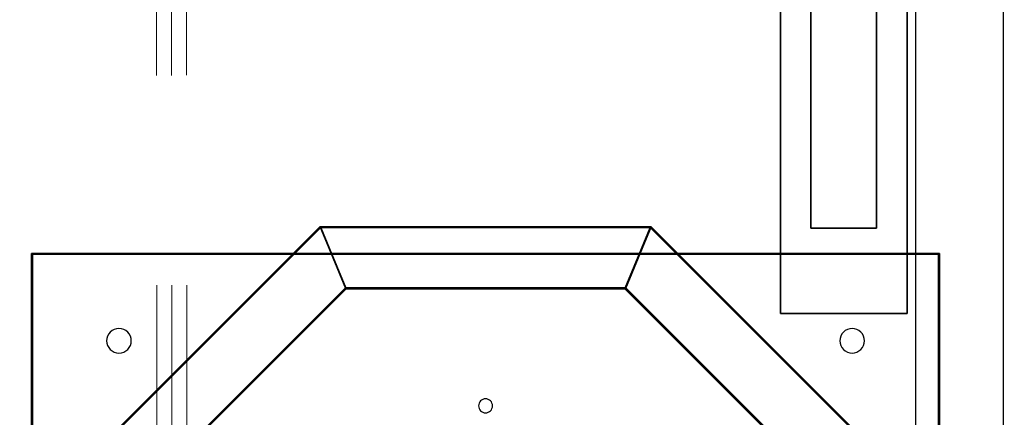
# Model space of a CAD drawing. Header units: millimetres. Extents: x -70539 to 23478, y -51814 to 44720.
# Tile 235 of 256: x -33366 to -32239, y 21504 to 21959. Entities that reach past the tile are written whole.
import ezdxf
from ezdxf import colors
from ezdxf.entities.mleader import LeaderData, LeaderLine
from ezdxf.math import Vec2, Vec3

# ---------------------------------------------------------------- set-up
doc = ezdxf.new("R2010")
doc.units = ezdxf.units.MM
doc.linetypes.add('A.01 RZUT PARTERU$0$Przerywana', pattern=[48, 24, -24])
doc.layers.add('A.01 RZUT PARTERU$0$00 - SUFIT Z BLACHY_Nr_pióra__95', color=7, linetype='Continuous', lineweight=13, true_color=0x7c7c7c)
doc.layers.add('DLX_LUM', color=1, linetype='Continuous', true_color=0xff0000)
doc.layers.add('IS_Wentylacja_Opis', color=5, linetype='Continuous', lineweight=13)
doc.layers.add('XREF', color=8, linetype='Continuous', lineweight=9)
doc.layers.add('WM_urządzenia', color=6, linetype='Continuous')
doc.styles.get("Standard").update_dxf_attribs({"font": 'arial.ttf'})

# ---------------------------------------------------------------- blocks, each defined once
blk = doc.blocks.new('QMODEL_9fe9ba68_e395_459a_b4eb_8e655886be56')
at = {"color": 254}
for points, invisible_edges in [([(-189.5, 550, -306), (-189.5, 550, 394), (-550, 189.5, 394), (-550, 189.5, -306)], 1), ([(-189.5, 549, -306), (-189.5, 550, -306), (-550, 189.5, -306)], 15), ([(-189.5, 549, 394), (-189.5, 550, 394), (-550, 189.5, 394)], 15), ([(-549, 189.5, -306), (-189.5, 549, -306), (-550, 189.5, -306)], 15), ([(-549, 189.5, 394), (-189.5, 549, 394), (-550, 189.5, 394)], 15), ([(-189.5, 549, -306), (-189.5, 549, 394), (-549, 189.5, 394), (-549, 189.5, -306)], 1), ([(189.5, 550, -306), (189.5, 550, 394), (-189.5, 550, 394), (-189.5, 550, -306)], 1), ([(189.155455, 549, -306), (189.5, 550, -306), (-189.5, 550, -306)], 15), ([(-189.5, 550, -306), (-189.5, 549, -306), (189.155455, 549, -306)], 15), ([(189.155455, 549, 394), (189.5, 550, 394), (-189.5, 550, 394)], 15), ([(-189.5, 550, 394), (-189.5, 549, 394), (189.155455, 549, 394)], 15), ([(189.5, 549, -306), (189.5, 549, 394), (-189.5, 549, 394), (-189.5, 549, -306)], 1), ([(189.5, 550, -306), (189.155455, 549, -306), (189.5, 549, -306)], 15), ([(189.5, 550, 394), (189.155455, 549, 394), (189.5, 549, 394)], 15), ([(550, 189.5, -306), (550, 189.5, 394), (189.5, 550, 394), (189.5, 550, -306)], 1), ([(549, 189.5, -306), (550, 189.5, -306), (189.5, 550, -306)], 15), ([(189.5, 549, -306), (549, 189.5, -306), (189.5, 550, -306)], 15), ([(549, 189.5, 394), (550, 189.5, 394), (189.5, 550, 394)], 15), ([(189.5, 549, 394), (549, 189.5, 394), (189.5, 550, 394)], 15), ([(549, 189.5, -306), (549, 189.5, 394), (189.5, 549, 394), (189.5, 549, -306)], 1), ([(-160, 480, -446), (-160, 480, -406), (-480, 160, -406), (-480, 160, -446)], 1), ([(-160, 479, -446), (-160, 480, -446), (-480, 160, -446)], 15), ([(-160, 479, -406), (-160, 480, -406), (-480, 160, -406)], 15), ([(-479, 160, -446), (-160, 479, -446), (-480, 160, -446)], 15), ([(-479, 160, -406), (-160, 479, -406), (-480, 160, -406)], 15), ([(-160, 479, -446), (-160, 479, -406), (-479, 160, -406), (-479, 160, -446)], 1), ([(160, 480, -446), (160, 480, -406), (-160, 480, -406), (-160, 480, -446)], 1), ([(159.666667, 479, -446), (160, 480, -446), (-160, 480, -446)], 15), ([(-160, 480, -446), (-160, 479, -446), (159.666667, 479, -446)], 15), ([(159.666667, 479, -406), (160, 480, -406), (-160, 480, -406)], 15), ([(-160, 480, -406), (-160, 479, -406), (159.666667, 479, -406)], 15), ([(160, 479, -446), (160, 479, -406), (-160, 479, -406), (-160, 479, -446)], 1), ([(160, 480, -446), (159.666667, 479, -446), (160, 479, -446)], 15), ([(160, 480, -406), (159.666667, 479, -406), (160, 479, -406)], 15), ([(480, 160, -446), (480, 160, -406), (160, 480, -406), (160, 480, -446)], 1), ([(479, 160, -446), (480, 160, -446), (160, 480, -446)], 15), ([(160, 479, -446), (479, 160, -446), (160, 480, -446)], 15), ([(479, 160, -406), (480, 160, -406), (160, 480, -406)], 15), ([(160, 479, -406), (479, 160, -406), (160, 480, -406)], 15), ([(479, 160, -446), (479, 160, -406), (160, 479, -406), (160, 479, -446)], 1)]:
    blk.add_3dface(points, dxfattribs=dict(at, invisible_edges=invisible_edges))
at = {"color": 253}
for points, invisible_edges in [([(-519.5, -519.5, -486), (-519.5, -519.5, -448), (-519.5, 519.5, -448), (-519.5, 519.5, -486)], 1), ([(-519.5, 519.5, -486), (-519.5, 519.5, -448), (519.5, 519.5, -448), (519.5, 519.5, -486)], 1), ([(518.5, 518.5, -486), (519.5, 519.5, -486), (-519.5, 519.5, -486)], 15), ([(-519.5, 519.5, -486), (-518.5, 518.5, -486), (518.5, 518.5, -486)], 15), ([(-518.5, 518.5, -486), (-519.5, 519.5, -486), (-519.5, -519.5, -486)], 15), ([(518.5, 518.5, -448), (519.5, 519.5, -448), (-519.5, 519.5, -448)], 15), ([(-519.5, 519.5, -448), (-518.5, 518.5, -448), (518.5, 518.5, -448)], 15), ([(-518.5, 518.5, -448), (-519.5, 519.5, -448), (-519.5, -519.5, -448)], 15), ([(-519.5, -519.5, -446), (-519.5, -519.5, -448), (-519.5, 519.5, -448), (-519.5, 519.5, -446)], 1), ([(-519.5, 519.5, -446), (-519.5, 519.5, -448), (519.5, 519.5, -448), (519.5, 519.5, -446)], 1), ([(-308.947363, -61.453451, -446), (-519.5, -519.5, -446), (-519.5, 519.5, -446)], 15), ([(-315, 0, -446), (-308.947363, -61.453451, -446), (-519.5, 519.5, -446)], 15), ([(-308.947363, 61.453451, -446), (-315, 0, -446), (-519.5, 519.5, -446)], 15), ([(-291.022053, 120.545281, -446), (-308.947363, 61.453451, -446), (-519.5, 519.5, -446)], 15), ([(-261.912928, 175.004623, -446), (-291.022053, 120.545281, -446), (-519.5, 519.5, -446)], 15), ([(-222.738636, 222.738636, -446), (-261.912928, 175.004623, -446), (-519.5, 519.5, -446)], 15), ([(-175.004623, 261.912928, -446), (-222.738636, 222.738636, -446), (-519.5, 519.5, -446)], 15), ([(-120.545281, 291.022053, -446), (-175.004623, 261.912928, -446), (-519.5, 519.5, -446)], 15), ([(-61.453451, 308.947363, -446), (-120.545281, 291.022053, -446), (-519.5, 519.5, -446)], 15), ([(-61.453451, 308.947363, -446), (-519.5, 519.5, -446), (519.5, 519.5, -446)], 15), ([(-308.947363, -61.453451, -448), (-519.5, -519.5, -448), (-519.5, 519.5, -448)], 15), ([(-315, 0, -448), (-308.947363, -61.453451, -448), (-519.5, 519.5, -448)], 15), ([(-308.947363, 61.453451, -448), (-315, 0, -448), (-519.5, 519.5, -448)], 15), ([(-291.022053, 120.545281, -448), (-308.947363, 61.453451, -448), (-519.5, 519.5, -448)], 15), ([(-261.912928, 175.004623, -448), (-291.022053, 120.545281, -448), (-519.5, 519.5, -448)], 15), ([(-222.738636, 222.738636, -448), (-261.912928, 175.004623, -448), (-519.5, 519.5, -448)], 15), ([(-175.004623, 261.912928, -448), (-222.738636, 222.738636, -448), (-519.5, 519.5, -448)], 15), ([(-120.545281, 291.022053, -448), (-175.004623, 261.912928, -448), (-519.5, 519.5, -448)], 15), ([(-61.453451, 308.947363, -448), (-120.545281, 291.022053, -448), (-519.5, 519.5, -448)], 15), ([(-61.453451, 308.947363, -448), (-519.5, 519.5, -448), (519.5, 519.5, -448)], 15), ([(-518.5, -518.5, -486), (-518.5, 518.5, -486), (-519.5, -519.5, -486)], 15), ([(-518.5, -518.5, -448), (-518.5, 518.5, -448), (-519.5, -519.5, -448)], 15), ([(-518.5, -518.5, -486), (-518.5, -518.5, -448), (-518.5, 518.5, -448), (-518.5, 518.5, -486)], 1), ([(-518.5, 518.5, -486), (-518.5, 518.5, -448), (518.5, 518.5, -448), (518.5, 518.5, -486)], 1), ([(0, 315, -446), (-61.453451, 308.947363, -446), (519.5, 519.5, -446)], 15), ([(0, 315, -448), (-61.453451, 308.947363, -448), (519.5, 519.5, -448)], 15), ([(61.453451, 308.947363, -446), (0, 315, -446), (519.5, 519.5, -446)], 15), ([(61.453451, 308.947363, -448), (0, 315, -448), (519.5, 519.5, -448)], 15), ([(120.545281, 291.022053, -446), (61.453451, 308.947363, -446), (519.5, 519.5, -446)], 15), ([(120.545281, 291.022053, -448), (61.453451, 308.947363, -448), (519.5, 519.5, -448)], 15), ([(175.004623, 261.912928, -446), (120.545281, 291.022053, -446), (519.5, 519.5, -446)], 15), ([(175.004623, 261.912928, -448), (120.545281, 291.022053, -448), (519.5, 519.5, -448)], 15), ([(519.5, 519.5, -446), (222.738636, 222.738636, -446), (175.004623, 261.912928, -446)], 15), ([(519.5, 519.5, -448), (222.738636, 222.738636, -448), (175.004623, 261.912928, -448)], 15), ([(261.912928, 175.004623, -446), (222.738636, 222.738636, -446), (519.5, 519.5, -446)], 15), ([(261.912928, 175.004623, -448), (222.738636, 222.738636, -448), (519.5, 519.5, -448)], 15), ([(291.022053, 120.545281, -446), (261.912928, 175.004623, -446), (519.5, 519.5, -446)], 15), ([(291.022053, 120.545281, -448), (261.912928, 175.004623, -448), (519.5, 519.5, -448)], 15), ([(308.947363, 61.453451, -446), (291.022053, 120.545281, -446), (519.5, 519.5, -446)], 15), ([(308.947363, 61.453451, -448), (291.022053, 120.545281, -448), (519.5, 519.5, -448)], 15), ([(308.947363, 61.453451, -446), (519.5, 519.5, -446), (519.5, -519.5, -446)], 15), ([(308.947363, 61.453451, -448), (519.5, 519.5, -448), (519.5, -519.5, -448)], 15), ([(518.5, -518.5, -486), (519.5, -519.5, -486), (519.5, 519.5, -486)], 15), ([(518.5, 518.5, -486), (518.5, -518.5, -486), (519.5, 519.5, -486)], 15), ([(518.5, -518.5, -448), (519.5, -519.5, -448), (519.5, 519.5, -448)], 15), ([(518.5, 518.5, -448), (518.5, -518.5, -448), (519.5, 519.5, -448)], 15), ([(518.5, 518.5, -486), (518.5, 518.5, -448), (518.5, -518.5, -448), (518.5, -518.5, -486)], 1), ([(519.5, 519.5, -486), (519.5, 519.5, -448), (519.5, -519.5, -448), (519.5, -519.5, -486)], 1), ([(519.5, 519.5, -446), (519.5, 519.5, -448), (519.5, -519.5, -448), (519.5, -519.5, -446)], 1)]:
    blk.add_3dface(points, dxfattribs=dict(at, invisible_edges=invisible_edges))
at = {"color": 7, "invisible_edges": 14}
for points in [[(-429.470206, 429.470206, -448.1), (-431.223722, 427.33354, -448.1), (-419.5, 419.5, -448.1)], [(-427.33354, 431.223722, -448.1), (-429.470206, 429.470206, -448.1), (-419.5, 419.5, -448.1)], [(-424.895837, 432.526702, -448.1), (-427.33354, 431.223722, -448.1), (-419.5, 419.5, -448.1)], [(-422.250774, 433.329073, -448.1), (-424.895837, 432.526702, -448.1), (-419.5, 419.5, -448.1)], [(-419.5, 433.6, -448.1), (-422.250774, 433.329073, -448.1), (-419.5, 419.5, -448.1)], [(-416.749226, 433.329073, -448.1), (-419.5, 433.6, -448.1), (-419.5, 419.5, -448.1)], [(-414.104163, 432.526702, -448.1), (-416.749226, 433.329073, -448.1), (-419.5, 419.5, -448.1)], [(-411.66646, 431.223722, -448.1), (-414.104163, 432.526702, -448.1), (-419.5, 419.5, -448.1)], [(-409.529794, 429.470206, -448.1), (-411.66646, 431.223722, -448.1), (-419.5, 419.5, -448.1)], [(-407.776278, 427.33354, -448.1), (-409.529794, 429.470206, -448.1), (-419.5, 419.5, -448.1)], [(409.529794, 429.470206, -448.1), (407.776278, 427.33354, -448.1), (419.5, 419.5, -448.1)], [(411.66646, 431.223722, -448.1), (409.529794, 429.470206, -448.1), (419.5, 419.5, -448.1)], [(414.104163, 432.526702, -448.1), (411.66646, 431.223722, -448.1), (419.5, 419.5, -448.1)], [(416.749226, 433.329073, -448.1), (414.104163, 432.526702, -448.1), (419.5, 419.5, -448.1)], [(419.5, 433.6, -448.1), (416.749226, 433.329073, -448.1), (419.5, 419.5, -448.1)], [(422.250774, 433.329073, -448.1), (419.5, 433.6, -448.1), (419.5, 419.5, -448.1)], [(424.895837, 432.526702, -448.1), (422.250774, 433.329073, -448.1), (419.5, 419.5, -448.1)], [(427.33354, 431.223722, -448.1), (424.895837, 432.526702, -448.1), (419.5, 419.5, -448.1)], [(429.470206, 429.470206, -448.1), (427.33354, 431.223722, -448.1), (419.5, 419.5, -448.1)], [(431.223722, 427.33354, -448.1), (429.470206, 429.470206, -448.1), (419.5, 419.5, -448.1)], [(-433.329073, 422.250774, -448.1), (-433.6, 419.5, -448.1), (-419.5, 419.5, -448.1)], [(-433.6, 419.5, -448.1), (-433.329073, 416.749226, -448.1), (-419.5, 419.5, -448.1)], [(-432.526702, 424.895837, -448.1), (-433.329073, 422.250774, -448.1), (-419.5, 419.5, -448.1)], [(-433.329073, 416.749226, -448.1), (-432.526702, 414.104163, -448.1), (-419.5, 419.5, -448.1)], [(-431.223722, 427.33354, -448.1), (-432.526702, 424.895837, -448.1), (-419.5, 419.5, -448.1)], [(-432.526702, 414.104163, -448.1), (-431.223722, 411.66646, -448.1), (-419.5, 419.5, -448.1)], [(-431.223722, 411.66646, -448.1), (-429.470206, 409.529794, -448.1), (-419.5, 419.5, -448.1)], [(-429.470206, 409.529794, -448.1), (-427.33354, 407.776278, -448.1), (-419.5, 419.5, -448.1)], [(-427.33354, 407.776278, -448.1), (-424.895837, 406.473298, -448.1), (-419.5, 419.5, -448.1)], [(-424.895837, 406.473298, -448.1), (-422.250774, 405.670927, -448.1), (-419.5, 419.5, -448.1)], [(-422.250774, 405.670927, -448.1), (-419.5, 405.4, -448.1), (-419.5, 419.5, -448.1)], [(-406.473298, 424.895837, -448.1), (-407.776278, 427.33354, -448.1), (-419.5, 419.5, -448.1)], [(-405.670927, 422.250774, -448.1), (-406.473298, 424.895837, -448.1), (-419.5, 419.5, -448.1)], [(-405.4, 419.5, -448.1), (-405.670927, 422.250774, -448.1), (-419.5, 419.5, -448.1)], [(-419.5, 405.4, -448.1), (-416.749226, 405.670927, -448.1), (-419.5, 419.5, -448.1)], [(-416.749226, 405.670927, -448.1), (-414.104163, 406.473298, -448.1), (-419.5, 419.5, -448.1)], [(-414.104163, 406.473298, -448.1), (-411.66646, 407.776278, -448.1), (-419.5, 419.5, -448.1)], [(-411.66646, 407.776278, -448.1), (-409.529794, 409.529794, -448.1), (-419.5, 419.5, -448.1)], [(-409.529794, 409.529794, -448.1), (-407.776278, 411.66646, -448.1), (-419.5, 419.5, -448.1)], [(-407.776278, 411.66646, -448.1), (-406.473298, 414.104163, -448.1), (-419.5, 419.5, -448.1)], [(-406.473298, 414.104163, -448.1), (-405.670927, 416.749226, -448.1), (-419.5, 419.5, -448.1)], [(-405.670927, 416.749226, -448.1), (-405.4, 419.5, -448.1), (-419.5, 419.5, -448.1)], [(405.670927, 422.250774, -448.1), (405.4, 419.5, -448.1), (419.5, 419.5, -448.1)], [(405.4, 419.5, -448.1), (405.670927, 416.749226, -448.1), (419.5, 419.5, -448.1)], [(406.473298, 424.895837, -448.1), (405.670927, 422.250774, -448.1), (419.5, 419.5, -448.1)], [(405.670927, 416.749226, -448.1), (406.473298, 414.104163, -448.1), (419.5, 419.5, -448.1)], [(407.776278, 427.33354, -448.1), (406.473298, 424.895837, -448.1), (419.5, 419.5, -448.1)], [(406.473298, 414.104163, -448.1), (407.776278, 411.66646, -448.1), (419.5, 419.5, -448.1)], [(407.776278, 411.66646, -448.1), (409.529794, 409.529794, -448.1), (419.5, 419.5, -448.1)], [(409.529794, 409.529794, -448.1), (411.66646, 407.776278, -448.1), (419.5, 419.5, -448.1)], [(411.66646, 407.776278, -448.1), (414.104163, 406.473298, -448.1), (419.5, 419.5, -448.1)], [(414.104163, 406.473298, -448.1), (416.749226, 405.670927, -448.1), (419.5, 419.5, -448.1)], [(416.749226, 405.670927, -448.1), (419.5, 405.4, -448.1), (419.5, 419.5, -448.1)], [(432.526702, 424.895837, -448.1), (431.223722, 427.33354, -448.1), (419.5, 419.5, -448.1)], [(433.329073, 422.250774, -448.1), (432.526702, 424.895837, -448.1), (419.5, 419.5, -448.1)], [(433.6, 419.5, -448.1), (433.329073, 422.250774, -448.1), (419.5, 419.5, -448.1)], [(419.5, 405.4, -448.1), (422.250774, 405.670927, -448.1), (419.5, 419.5, -448.1)], [(422.250774, 405.670927, -448.1), (424.895837, 406.473298, -448.1), (419.5, 419.5, -448.1)], [(424.895837, 406.473298, -448.1), (427.33354, 407.776278, -448.1), (419.5, 419.5, -448.1)], [(427.33354, 407.776278, -448.1), (429.470206, 409.529794, -448.1), (419.5, 419.5, -448.1)], [(429.470206, 409.529794, -448.1), (431.223722, 411.66646, -448.1), (419.5, 419.5, -448.1)], [(431.223722, 411.66646, -448.1), (432.526702, 414.104163, -448.1), (419.5, 419.5, -448.1)], [(432.526702, 414.104163, -448.1), (433.329073, 416.749226, -448.1), (419.5, 419.5, -448.1)], [(433.329073, 416.749226, -448.1), (433.6, 419.5, -448.1), (419.5, 419.5, -448.1)], [(-6.651757, 349.444562, -448.1), (-7.391036, 348.061467, -448.1), (0, 345, -448.1)], [(-5.656854, 350.656854, -448.1), (-6.651757, 349.444562, -448.1), (0, 345, -448.1)], [(-4.444562, 351.651757, -448.1), (-5.656854, 350.656854, -448.1), (0, 345, -448.1)], [(-3.061467, 352.391036, -448.1), (-4.444562, 351.651757, -448.1), (0, 345, -448.1)], [(-1.560723, 352.846282, -448.1), (-3.061467, 352.391036, -448.1), (0, 345, -448.1)], [(0, 353, -448.1), (-1.560723, 352.846282, -448.1), (0, 345, -448.1)], [(1.560723, 352.846282, -448.1), (0, 353, -448.1), (0, 345, -448.1)], [(3.061467, 352.391036, -448.1), (1.560723, 352.846282, -448.1), (0, 345, -448.1)], [(4.444562, 351.651757, -448.1), (3.061467, 352.391036, -448.1), (0, 345, -448.1)], [(5.656854, 350.656854, -448.1), (4.444562, 351.651757, -448.1), (0, 345, -448.1)], [(6.651757, 349.444562, -448.1), (5.656854, 350.656854, -448.1), (0, 345, -448.1)], [(7.391036, 348.061467, -448.1), (6.651757, 349.444562, -448.1), (0, 345, -448.1)], [(-7.846282, 346.560723, -448.1), (-8, 345, -448.1), (0, 345, -448.1)], [(-8, 345, -448.1), (-7.846282, 343.439277, -448.1), (0, 345, -448.1)], [(-7.391036, 348.061467, -448.1), (-7.846282, 346.560723, -448.1), (0, 345, -448.1)], [(-7.846282, 343.439277, -448.1), (-7.391036, 341.938533, -448.1), (0, 345, -448.1)], [(-7.391036, 341.938533, -448.1), (-6.651757, 340.555438, -448.1), (0, 345, -448.1)], [(-6.651757, 340.555438, -448.1), (-5.656854, 339.343146, -448.1), (0, 345, -448.1)], [(-5.656854, 339.343146, -448.1), (-4.444562, 338.348243, -448.1), (0, 345, -448.1)], [(-4.444562, 338.348243, -448.1), (-3.061467, 337.608964, -448.1), (0, 345, -448.1)], [(-3.061467, 337.608964, -448.1), (-1.560723, 337.153718, -448.1), (0, 345, -448.1)], [(-1.560723, 337.153718, -448.1), (0, 337, -448.1), (0, 345, -448.1)], [(7.846282, 346.560723, -448.1), (7.391036, 348.061467, -448.1), (0, 345, -448.1)], [(8, 345, -448.1), (7.846282, 346.560723, -448.1), (0, 345, -448.1)], [(0, 337, -448.1), (1.560723, 337.153718, -448.1), (0, 345, -448.1)], [(1.560723, 337.153718, -448.1), (3.061467, 337.608964, -448.1), (0, 345, -448.1)], [(3.061467, 337.608964, -448.1), (4.444562, 338.348243, -448.1), (0, 345, -448.1)], [(4.444562, 338.348243, -448.1), (5.656854, 339.343146, -448.1), (0, 345, -448.1)], [(5.656854, 339.343146, -448.1), (6.651757, 340.555438, -448.1), (0, 345, -448.1)], [(6.651757, 340.555438, -448.1), (7.391036, 341.938533, -448.1), (0, 345, -448.1)], [(7.391036, 341.938533, -448.1), (7.846282, 343.439277, -448.1), (0, 345, -448.1)], [(7.846282, 343.439277, -448.1), (8, 345, -448.1), (0, 345, -448.1)]]:
    blk.add_3dface(points, dxfattribs=at)
at = {"color": 254}
mesh = blk.add_polymesh((2, 2), dxfattribs=at)
for k, corner in enumerate([(-159.919264, 480, 478), (-480, 159.919264, 478), (-188.914214, 550, 394), (-550, 188.914214, 394)]):
    mesh.set_mesh_vertex(divmod(k, 2), corner)
mesh = blk.add_polymesh((2, 2), dxfattribs=at)
for k, corner in enumerate([(-188.914214, 550, 394), (-550, 188.914214, 394), (-188.5, 549, 394), (-549, 188.5, 394)]):
    mesh.set_mesh_vertex(divmod(k, 2), corner)
mesh = blk.add_polymesh((2, 2), dxfattribs=at)
for k, corner in enumerate([(-188.994949, 549, -306), (-549, 188.994949, -306), (-189.409163, 550, -306), (-550, 189.409163, -306)]):
    mesh.set_mesh_vertex(divmod(k, 2), corner)
mesh = blk.add_polymesh((2, 2), dxfattribs=at)
for k, corner in enumerate([(-189.409163, 550, -306), (-550, 189.409163, -306), (-160.414214, 480, -406), (-480, 160.414214, -406)]):
    mesh.set_mesh_vertex(divmod(k, 2), corner)
mesh = blk.add_polymesh((2, 2), dxfattribs=at)
for k, corner in enumerate([(-188.5, 549, 394), (-549, 188.5, 394), (-159.505051, 479, 478), (-479, 159.505051, 478)]):
    mesh.set_mesh_vertex(divmod(k, 2), corner)
mesh = blk.add_polymesh((2, 2), dxfattribs=at)
for k, corner in enumerate([(-160, 479, -406), (-479, 160, -406), (-188.994949, 549, -306), (-549, 188.994949, -306)]):
    mesh.set_mesh_vertex(divmod(k, 2), corner)
mesh = blk.add_polymesh((2, 2), dxfattribs=at)
for k, corner in enumerate([(188.994949, 549, -306), (-188.994949, 549, -306), (189.409163, 550, -306), (-189.409163, 550, -306)]):
    mesh.set_mesh_vertex(divmod(k, 2), corner)
mesh = blk.add_polymesh((2, 2), dxfattribs=at)
for k, corner in enumerate([(189.409163, 550, -306), (-189.409163, 550, -306), (160.414214, 480, -406), (-160.414214, 480, -406)]):
    mesh.set_mesh_vertex(divmod(k, 2), corner)
mesh = blk.add_polymesh((2, 2), dxfattribs=at)
for k, corner in enumerate([(160, 479, -406), (-160, 479, -406), (188.994949, 549, -306), (-188.994949, 549, -306)]):
    mesh.set_mesh_vertex(divmod(k, 2), corner)
mesh = blk.add_polymesh((2, 2), dxfattribs=at)
for k, corner in enumerate([(159.919264, 480, 478), (-159.919264, 480, 478), (188.914214, 550, 394), (-188.914214, 550, 394)]):
    mesh.set_mesh_vertex(divmod(k, 2), corner)
mesh = blk.add_polymesh((2, 2), dxfattribs=at)
for k, corner in enumerate([(188.914214, 550, 394), (-188.914214, 550, 394), (188.5, 549, 394), (-188.5, 549, 394)]):
    mesh.set_mesh_vertex(divmod(k, 2), corner)
mesh = blk.add_polymesh((2, 2), dxfattribs=at)
for k, corner in enumerate([(188.5, 549, 394), (-188.5, 549, 394), (159.505051, 479, 478), (-159.505051, 479, 478)]):
    mesh.set_mesh_vertex(divmod(k, 2), corner)
mesh = blk.add_polymesh((2, 2), dxfattribs=at)
for k, corner in enumerate([(549, 188.5, 394), (188.5, 549, 394), (479, 159.505051, 478), (159.505051, 479, 478)]):
    mesh.set_mesh_vertex(divmod(k, 2), corner)
mesh = blk.add_polymesh((2, 2), dxfattribs=at)
for k, corner in enumerate([(480, 159.919264, 478), (159.919264, 480, 478), (550, 188.914214, 394), (188.914214, 550, 394)]):
    mesh.set_mesh_vertex(divmod(k, 2), corner)
mesh = blk.add_polymesh((2, 2), dxfattribs=at)
for k, corner in enumerate([(479, 160, -406), (160, 479, -406), (549, 188.994949, -306), (188.994949, 549, -306)]):
    mesh.set_mesh_vertex(divmod(k, 2), corner)
mesh = blk.add_polymesh((2, 2), dxfattribs=at)
for k, corner in enumerate([(550, 189.409163, -306), (189.409163, 550, -306), (480, 160.414214, -406), (160.414214, 480, -406)]):
    mesh.set_mesh_vertex(divmod(k, 2), corner)
mesh = blk.add_polymesh((2, 2), dxfattribs=at)
for k, corner in enumerate([(550, 188.914214, 394), (188.914214, 550, 394), (549, 188.5, 394), (188.5, 549, 394)]):
    mesh.set_mesh_vertex(divmod(k, 2), corner)
mesh = blk.add_polymesh((2, 2), dxfattribs=at)
for k, corner in enumerate([(549, 188.994949, -306), (188.994949, 549, -306), (550, 189.409163, -306), (189.409163, 550, -306)]):
    mesh.set_mesh_vertex(divmod(k, 2), corner)
mesh = blk.add_polymesh((2, 2), dxfattribs=at)
for k, corner in enumerate([(-159.505051, 479, 478), (-479, 159.505051, 478), (-159.919264, 480, 478), (-480, 159.919264, 478)]):
    mesh.set_mesh_vertex(divmod(k, 2), corner)
mesh = blk.add_polymesh((2, 2), dxfattribs=at)
for k, corner in enumerate([(-160.414214, 480, -406), (-480, 160.414214, -406), (-160, 479, -406), (-479, 160, -406)]):
    mesh.set_mesh_vertex(divmod(k, 2), corner)
mesh = blk.add_polymesh((2, 2), dxfattribs=at)
for k, corner in enumerate([(160.414214, 480, -406), (-160.414214, 480, -406), (160, 479, -406), (-160, 479, -406)]):
    mesh.set_mesh_vertex(divmod(k, 2), corner)
mesh = blk.add_polymesh((2, 2), dxfattribs=at)
for k, corner in enumerate([(159.505051, 479, 478), (-159.505051, 479, 478), (159.919264, 480, 478), (-159.919264, 480, 478)]):
    mesh.set_mesh_vertex(divmod(k, 2), corner)
mesh = blk.add_polymesh((2, 2), dxfattribs=at)
for k, corner in enumerate([(479, 159.505051, 478), (159.505051, 479, 478), (480, 159.919264, 478), (159.919264, 480, 478)]):
    mesh.set_mesh_vertex(divmod(k, 2), corner)
mesh = blk.add_polymesh((2, 2), dxfattribs=at)
for k, corner in enumerate([(480, 160.414214, -406), (160.414214, 480, -406), (479, 160, -406), (160, 479, -406)]):
    mesh.set_mesh_vertex(divmod(k, 2), corner)
blk = doc.blocks.new('A.01 RZUT PARTERU')
at = {"layer": 'A.01 RZUT PARTERU$0$00 - SUFIT Z BLACHY_Nr_pióra__95', "color": 8, "linetype": 'A.01 RZUT PARTERU$0$Przerywana', "lineweight": 5}
for p, q in [((526.82, 61.31), (524.21, 2517.59)), ((528.54, 61.31), (525.92, 2517.6)), ((530.26, 61.32), (527.64, 2517.6))]:
    blk.add_line(p, q, dxfattribs=at)

msp = doc.modelspace()

# ---------------------------------------------------------------- block references
at = {"layer": 'XREF', "xscale": 10, "yscale": 10, "zscale": 10}
msp.add_blockref('A.01 RZUT PARTERU', (-38460.6, 5442.3), dxfattribs=at)

# ---------------------------------------------------------------- next in the draw order: linework, layer by layer
msp.add_lwpolyline([(-32240.4, 35380.9), (-32240.4, 6166.7), (-32340.4, 6166.7), (-32340.4, 35380.9), (-32240.4, 35380.9)])
at = {"layer": 'DLX_LUM'}
for points in [[(-32495.3, 22987.9, 0), (-32495.3, 21622.9, 0)], [(-32495.3, 21622.9, 0), (-32495.3, 22987.9, 0)], [(-32495.3, 21622.9, 0), (-32495.3, 22987.9, 0)], [(-32495.3, 22987.9, 0), (-32495.3, 21622.9, 0)], [(-32350.3, 21622.9, 0), (-32350.3, 22987.9, 0)], [(-32350.3, 22987.9, 0), (-32350.3, 21622.9, 0)], [(-32350.3, 22987.9, 0), (-32350.3, 21622.9, 0)], [(-32350.3, 21622.9, 0), (-32350.3, 22987.9, 0)], [(-32460.3, 22890.4, 0), (-32460.3, 21720.4, 0)], [(-32460.3, 21720.4, 0), (-32460.3, 22890.4, 0)], [(-32385.3, 21720.4, 0), (-32385.3, 22890.4, 0)], [(-32385.3, 22890.4, 0), (-32385.3, 21720.4, 0)], [(-32460.3, 21720.4, 0), (-32385.3, 21720.4, 0)], [(-32385.3, 21720.4, 0), (-32460.3, 21720.4, 0)], [(-32495.3, 21622.9, 0), (-32495.3, 21622.9, 0)], [(-32495.3, 21622.9, 0), (-32350.3, 21622.9, 0)], [(-32350.3, 21622.9, 0), (-32495.3, 21622.9, 0)], [(-32495.3, 21622.9, 0), (-32495.3, 21622.9, 0)], [(-32350.3, 21622.9, 0), (-32495.3, 21622.9, 0)], [(-32495.3, 21622.9, 0), (-32350.3, 21622.9, 0)], [(-32350.3, 21622.9, 0), (-32350.3, 21622.9, 0)], [(-32350.3, 21622.9, 0), (-32350.3, 21622.9, 0)]]:
    msp.add_polyline3d(points, dxfattribs=at)

# ---------------------------------------------------------------- next in the draw order: block references
at = {"layer": 'WM_urządzenia'}
msp.add_blockref('QMODEL_9fe9ba68_e395_459a_b4eb_8e655886be56', (-32832.7, 21172.2, 448), dxfattribs=at)

# ---------------------------------------------------------------- next in the draw order: leaders
at = {"layer": 'IS_Wentylacja_Opis'}
ml = msp.add_multileader_mtext('Standard', dxfattribs=at)
ml.set_content('{\\A1;\\fArial Narrow|b0|i0|c161|p0;Załączanie wentylatorów LWA.H2-1.1-1.2 \\Pz systemu detekcji H{\\H0.7x;\\S^ 2;} z jednoczesnym otwarciem bram wjazdowych.\\fArial|b0|i0|c238|p0; }', color=256)
ml.set_leader_properties()
ml.build(insert=Vec2(0, 0))
ml.multileader.update_dxf_attribs({"dogleg_length": 150, "arrow_head_size": 150})
ctx = ml.context
ctx.base_point, ctx.char_height, ctx.arrow_head_size, ctx.plane_origin = Vec3(-31304.9, 21759.1, -2), 200, 150, Vec3(-67807119.1, -56907652.1, -2)
notes = []
notes.append((ctx, [(0, (1, 1, 0), (-31701.4, 21759.1, -2), (1, 0), 396.5, [(0, [(-32464.6, 21173.9, -2)], 0, [])])]))
ctx.mtext.insert, ctx.mtext.width = Vec3(-31302.9, 21889.1, -2), 4881.725
for ctx, leaders in notes:
    for number, flags, end, landing, length, lines in leaders:
        leader = LeaderData()
        leader.index, (leader.has_last_leader_line, leader.has_dogleg_vector, leader.attachment_direction) = number, flags
        leader.last_leader_point, leader.dogleg_vector, leader.dogleg_length = Vec3(end), Vec3(landing), length
        for number, points, colour, breaks in lines:
            line = LeaderLine()
            line.index, line.vertices, line.color, line.breaks = number, Vec3.list(points), colors.encode_raw_color(colour), breaks
            leader.lines.append(line)
        ctx.leaders.append(leader)

doc.saveas('drawing.dxf')
